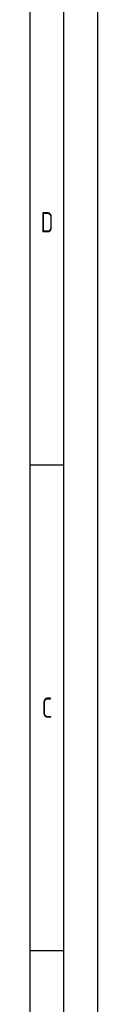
# Paper-space layout 'A1 - Layout' of a CAD drawing. Extents: x 0 to 841, y 1 to 595.
# Tile 4 of 5: x 831 to 841, y 146 to 292. Entities that reach past the tile are written whole.
import ezdxf
from ezdxf.enums import TextEntityAlignment as Align

# ---------------------------------------------------------------- set-up
doc = ezdxf.new("R2010")
doc.units = 0
doc.header["$LTSCALE"] = 50
doc.header["$MEASUREMENT"] = 0
doc.layers.get('0').update_dxf_attribs({"color": 6, "linetype": 'CONTINUOUS'})
doc.layers.add('RAHMEN', color=6, linetype='CONTINUOUS')
doc.layers.get('0').off()
doc.styles.add('ISO8', font='ISOCP3.SHX', dxfattribs={"width": 0.8})

# ---------------------------------------------------------------- blocks, each defined once
blk = doc.blocks.new('RAHMEN-A1')
at = {"layer": 'RAHMEN', "color": 3}
blk.add_line((841, 0), (841, 594), dxfattribs=at)
at = {"layer": 'RAHMEN', "color": 5}
blk.add_line((836, 5), (836, 589), dxfattribs=at)
at = {"layer": 'RAHMEN', "color": 2}
for p, q in [((831, 10), (831, 584)), ((831, 225.25), (836, 225.25)), ((831, 153.5), (836, 153.5))]:
    blk.add_line(p, q, dxfattribs=at)
at = {"layer": 'RAHMEN', "color": 2, "style": 'ISO8', "width": 0.8}
for s, p in [('D', (833.5, 261.12)), ('C', (833.5, 189.38))]:
    blk.add_text(s, height=3, dxfattribs=at).set_placement(p, align=Align.MIDDLE)

psp = doc.layouts.new('A1 - Layout')

# ---------------------------------------------------------------- block references
psp.add_blockref('RAHMEN-A1', (0.22, 0.63))

doc.saveas('drawing.dxf')
